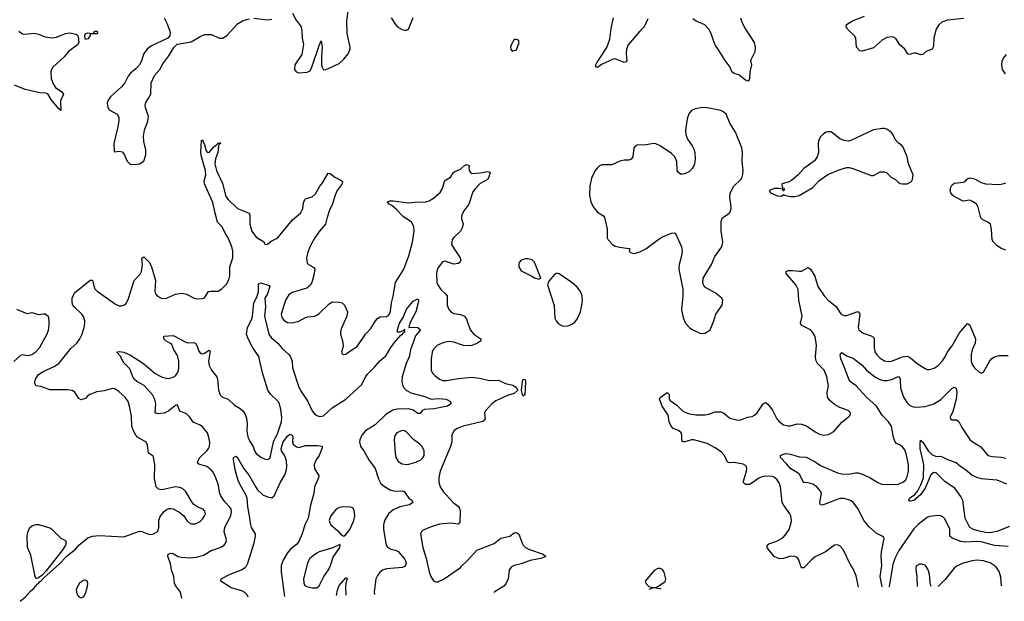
# Model space of a CAD drawing. Header units: inches. Extents: x 1682530 to 1839546, y 640742 to 791647.
# Tile 109 of 256: x 1746062 to 1754837, y 641709 to 646894. Entities that reach past the tile are written whole.
import ezdxf

# ---------------------------------------------------------------- set-up
doc = ezdxf.new("R2010")
doc.units = ezdxf.units.IN
doc.header["$MEASUREMENT"] = 0
doc.layers.add('B7644', color=7, linetype='Continuous')
doc.layers.add('B7654', color=7, linetype='Continuous')

msp = doc.modelspace()

# ---------------------------------------------------------------- linework, layer by layer
at = {"layer": 'B7644', "color": 5}
for points, elevation in [([(1748492.4, 646952.4), (1748526.4, 646890), (1748570.4, 646830), (1748577.4, 646790), (1748579.6, 646730), (1748591.1, 646671.1), (1748575.5, 646584.5), (1748514.8, 646490), (1748511.3, 646450), (1748527.3, 646427.3), (1748550, 646421), (1748624.4, 646424.4), (1748650, 646437.6), (1748670, 646479.5), (1748730, 646662), (1748750, 646704.9), (1748757.9, 646650), (1748751.9, 646570), (1748752.4, 646492.4), (1748757.2, 646470), (1748770, 646447.6), (1748790, 646449.1), (1748820, 646460), (1748910, 646501.7), (1748950, 646540.3), (1748988.5, 646590), (1749006.2, 646630), (1749008.5, 646650), (1748980.5, 646770), (1748978, 646882), (1748989.3, 646969.3)], 720), ([(1747348.8, 646910), (1747375.4, 646855.4), (1747399.3, 646790), (1747403.8, 646770), (1747400.7, 646750), (1747381, 646730), (1747230, 646656.3), (1747197.1, 646630), (1747170, 646592.7), (1747143.6, 646516.4), (1747128.9, 646491.1), (1747100.3, 646459.7), (1747050, 646417.2), (1747030.3, 646389.6), (1746999.3, 646330), (1746970, 646294.5), (1746870, 646204.5), (1746850, 646176), (1746843.1, 646150), (1746848.4, 646110), (1746860.7, 646090), (1746930, 646050.7), (1746944.4, 646024.4), (1746944.9, 645990), (1746934, 645926), (1746902, 645790), (1746904.1, 645724.1), (1746910, 645716), (1746950, 645722), (1746975.2, 645715.2), (1746994.8, 645690), (1747010.8, 645650), (1747024, 645630), (1747047.2, 645607.2), (1747082, 645602), (1747130, 645609.1), (1747167.7, 645632.3), (1747187.6, 645690), (1747187.6, 645730), (1747167.1, 645807.1), (1747165.3, 645854.7), (1747174.3, 645910), (1747204.7, 645990), (1747209.6, 646030), (1747183, 646110), (1747180.5, 646130), (1747185.6, 646154.4), (1747217.4, 646202.6), (1747229.7, 646230), (1747234.7, 646330), (1747264.7, 646395.3), (1747310, 646448.4), (1747339.3, 646500.7), (1747391.6, 646570), (1747435.1, 646644.9), (1747465.1, 646674.9), (1747590, 646696.3), (1747670, 646743), (1747710, 646760.5), (1747770, 646760.7), (1747842, 646730), (1747871.8, 646728.2), (1747910, 646754.8), (1748002.6, 646857.4), (1748053.3, 646886.7), (1748110, 646902.6)], 720), ([(1748150, 646907.2), (1748270, 646892.7), (1748310, 646898.4)], 720), ([(1749373.7, 646910), (1749412, 646850), (1749430.4, 646830), (1749470, 646804.9), (1749490, 646799.5), (1749510, 646800.4), (1749526, 646810), (1749567.6, 646912.4)], 720), ([(1746054.4, 646790), (1746087.7, 646767.7), (1746110, 646765.5), (1746190, 646772.8), (1746230, 646763.2), (1746290, 646740.3), (1746350, 646731.5), (1746390, 646738), (1746470, 646771.6), (1746510, 646775.3), (1746564.2, 646764.2), (1746576.9, 646756.9), (1746584.7, 646744.7), (1746588.9, 646690), (1746578, 646670), (1746496.9, 646610), (1746457.3, 646562.7), (1746358.3, 646470), (1746344.4, 646450), (1746338.5, 646430), (1746343.2, 646370), (1746360.8, 646320.8), (1746382.4, 646290), (1746438.4, 646250), (1746453.7, 646230), (1746426.4, 646170), (1746430, 646085.2), (1746417.7, 646097.7), (1746410, 646098), (1746342.1, 646182.1), (1746312.3, 646232.3), (1746299, 646239), (1746242.7, 646242.7), (1746110.9, 646270.9), (1746017, 646310)], 680), ([(1746067.4, 641709.4), (1746110, 641744.9), (1746159.5, 641800.5), (1746190, 641827.6), (1746198.2, 641841.8), (1746210, 641849), (1746217.4, 641862.6), (1746230, 641869.2), (1746237.8, 641882.2), (1746250, 641887.6), (1746279.2, 641920.8), (1746410, 642037), (1746486.7, 642113.3), (1746561.5, 642178.5), (1746589.9, 642210.1), (1746670, 642274.9), (1746710, 642290.3), (1746770, 642295.8), (1746990, 642284.9), (1747130, 642333.7), (1747150, 642332.2), (1747210, 642306.7), (1747230, 642304.7), (1747253.2, 642310), (1747287.3, 642330), (1747299.7, 642350), (1747303.5, 642370), (1747301, 642430), (1747313.9, 642466.1), (1747350, 642510.4), (1747370, 642526.7), (1747390, 642535.8), (1747410, 642537.6), (1747430, 642532.4), (1747490, 642502), (1747524.9, 642470), (1747550.8, 642430), (1747570, 642410.8), (1747590, 642400.7), (1747630, 642399.1), (1747670, 642421.6), (1747690, 642440.4), (1747709.7, 642470), (1747716.9, 642490), (1747713.3, 642513.3), (1747698, 642530), (1747648.3, 642548.3), (1747613.7, 642573.7), (1747595.6, 642595.6), (1747540.7, 642690), (1747513.9, 642713.9), (1747490, 642722.9), (1747450, 642729.6), (1747330, 642702.9), (1747299, 642710), (1747278, 642730), (1747264.9, 642804.9), (1747267.6, 642930), (1747254.6, 642994.6), (1747247.5, 643007.5), (1747209.7, 643029.6), (1747200.5, 643100.5), (1747188.1, 643128.1), (1747112.9, 643172.9), (1747097.8, 643190), (1747076.2, 643230), (1747062.3, 643270), (1747059, 643359), (1747042, 643450), (1747029.8, 643489.8), (1747003.5, 643530), (1746950, 643576.9), (1746910, 643603.5), (1746890, 643605.4), (1746813.6, 643586.4), (1746750, 643577.2), (1746687.5, 643552.5), (1746664.7, 643535.3), (1746650, 643516), (1746610, 643506), (1746590, 643517.2), (1746552.3, 643572.2), (1746529.7, 643589.7), (1746490, 643595.4), (1746330, 643595.8), (1746250, 643625.2), (1746209.2, 643629.2), (1746195.3, 643655.3), (1746202, 643690), (1746229.2, 643730), (1746270, 643756.3), (1746370, 643802), (1746411.6, 643830), (1746518.2, 643961.8), (1746570, 644010.3), (1746598, 644050), (1746614.8, 644085.2), (1746636, 644150), (1746643.8, 644190), (1746642, 644210), (1746630, 644249.3), (1746615.1, 644270), (1746549.7, 644329.7), (1746537, 644350), (1746529.6, 644370), (1746529.7, 644410), (1746550, 644459.1), (1746690, 644570.5), (1746710.3, 644570.4), (1746730, 644498), (1746752.4, 644472.4), (1746916.7, 644356.7), (1746950, 644343.8), (1746970, 644341.6), (1746990, 644348), (1747010, 644364.9), (1747032.8, 644407.2), (1747082.2, 644570), (1747135.5, 644624.5), (1747149, 644650), (1747157.8, 644710), (1747152, 644768), (1747162, 644778), (1747170, 644779.3), (1747217.8, 644730), (1747236.3, 644690), (1747261.7, 644610), (1747272, 644570), (1747267.7, 644472.3), (1747273.7, 644450), (1747290, 644428.8), (1747329.2, 644409.2), (1747370, 644411.6), (1747450, 644447.8), (1747510, 644455.8), (1747550, 644446), (1747610, 644413), (1747630, 644407.3), (1747650, 644404), (1747690, 644407.3), (1747710, 644414.8), (1747743.7, 644470), (1747765.2, 644474.8), (1747830, 644474.9), (1747864, 644496), (1747904.7, 644535.3), (1747924.9, 644575.1), (1747934.2, 644610), (1747934, 644690), (1747961.6, 644770), (1747961.6, 644830), (1747952.5, 644870), (1747919.8, 644950), (1747893.2, 644990), (1747866.7, 645046.7), (1747825.6, 645090), (1747802.9, 645170), (1747784.8, 645264.8), (1747709, 645430), (1747707, 645453), (1747719.8, 645510), (1747716.8, 645550), (1747683, 645670), (1747676.8, 645710), (1747682, 645818), (1747690, 645822), (1747710, 645779.1), (1747724.5, 645724.5), (1747732.8, 645712.8), (1747750, 645710.4), (1747790, 645757), (1747820.2, 645779.8), (1747830, 645793.7), (1747846.3, 645793.7), (1747850, 645798), (1747854, 645794), (1747850, 645787.6), (1747837.3, 645782.7), (1747832.8, 645767.2), (1747827.7, 645710), (1747807.7, 645652.3), (1747800.7, 645610), (1747814.7, 645550), (1747870, 645434), (1747897.9, 645317.9), (1747918.6, 645290), (1748002, 645210), (1748107.7, 645167.7), (1748112.4, 645150), (1748112.9, 645070), (1748130.2, 645010), (1748170, 644955.3), (1748235.6, 644915.6), (1748250, 644891), (1748270, 644893.4), (1748302, 644918), (1748350, 644942.3), (1748370, 644958.9), (1748494.5, 645110), (1748564.2, 645170), (1748585.1, 645210), (1748590, 645262), (1748602.7, 645290), (1748610, 645297.3), (1748670, 645313.4), (1748699.5, 645340.5), (1748736.9, 645410), (1748761, 645439), (1748810, 645524.4), (1748830, 645523.7), (1748870.3, 645490), (1748923.6, 645463.6), (1748940.4, 645450), (1748937.4, 645430), (1748890.2, 645370), (1748872.7, 645330), (1748850, 645251.6), (1748824.5, 645195.5), (1748802.4, 645130), (1748787.6, 645072.4), (1748730, 645005.7), (1748691.9, 644950), (1748650, 644874.7), (1748630, 644822), (1748619, 644770), (1748624.6, 644724.6), (1748635.5, 644710), (1748684.4, 644684.4), (1748691.7, 644670), (1748683.7, 644616.3), (1748666.7, 644550), (1748650, 644524.5), (1748620.3, 644499.7), (1748490, 644460.5), (1748459.6, 644440.4), (1748430, 644392.7), (1748391.8, 644270), (1748398.3, 644238.3), (1748415.8, 644215.8), (1748450, 644194.9), (1748490, 644190.3), (1748550, 644204.9), (1748610, 644239.3), (1748630, 644246), (1748690, 644250.3), (1748710, 644259.5), (1748730, 644273.4), (1748819.1, 644360.9), (1748850, 644377.8), (1748910, 644376.9), (1748935.5, 644370), (1748958, 644350), (1748983.7, 644290), (1748976.9, 644250), (1748930, 644142.7), (1748920.9, 644110), (1748920.3, 644090), (1748937.6, 644030), (1748943.8, 643990), (1748943, 643970), (1748931, 643930), (1748936, 643916), (1748948.7, 643908.7), (1748970, 643910.8), (1749014, 643946), (1749070, 643981), (1749143.7, 644090), (1749190, 644140.7), (1749232, 644210), (1749251, 644229), (1749275.6, 644244.4), (1749330, 644247.8), (1749350, 644259.5), (1749357.7, 644270), (1749365.7, 644294.3), (1749375.9, 644370), (1749390.8, 644430), (1749411.1, 644550), (1749486.2, 644670), (1749529.8, 644790), (1749562.4, 644910), (1749578.7, 645010), (1749576.1, 645050), (1749552.9, 645090), (1749478.3, 645138.3), (1749420.9, 645200.9), (1749377.7, 645237.7), (1749356.2, 645250), (1749340.9, 645270), (1749361.8, 645278.2), (1749390, 645278.8), (1749530, 645262), (1749610, 645270.3), (1749670, 645266), (1749710, 645279.3), (1749750, 645303.8), (1749810, 645354), (1749831.5, 645390), (1749848.5, 645451.6), (1749855.8, 645464.2), (1749902.7, 645490), (1749929.6, 645530), (1749940.9, 645539.1), (1749990, 645561.3), (1750000, 645569.5)], 680), ([(1750000, 645140.8), (1749998, 645130), (1750000, 645122.3)], 680), ([(1750000, 645025.4), (1749990, 645007.6), (1749930, 644951.5), (1749917.4, 644930), (1749911.6, 644890), (1749932.7, 644850), (1749986.7, 644770), (1749992.8, 644750), (1749986, 644730), (1749970, 644719.8), (1749930, 644714.6), (1749870, 644736.5), (1749850, 644739.8), (1749830, 644735.1), (1749790, 644678.4), (1749778.6, 644650), (1749776.5, 644630), (1749780.7, 644550), (1749787.9, 644530), (1749816.4, 644490), (1749854.1, 644454.1), (1749870.9, 644430.9), (1749872.1, 644350), (1749886.5, 644310), (1749907, 644287), (1749930, 644275), (1749990, 644266.3), (1750000, 644262)], 680), ([(1747506.7, 641736.4), (1747495.4, 641790), (1747449.8, 641849.8), (1747441.5, 641870), (1747434.6, 641930), (1747416.2, 641990), (1747407.6, 642047.6), (1747381.6, 642110), (1747386, 642130), (1747410, 642138.7), (1747430, 642135.3), (1747473.4, 642110), (1747501.5, 642101.5), (1747577.1, 642097.1), (1747637.6, 642102.4), (1747699.9, 642120.1), (1747770, 642163.1), (1747849.7, 642190.3), (1747883.7, 642210), (1747899.6, 642230), (1747904.2, 642250), (1747903, 642270), (1747885.7, 642330), (1747889.7, 642369.7), (1747945.1, 642470), (1747950.8, 642510), (1747945.4, 642530), (1747932.8, 642550), (1747890, 642596.9), (1747854.6, 642650), (1747846.3, 642670), (1747830, 642753.2), (1747804.4, 642824.4), (1747784.1, 642864.1), (1747770, 642880.7), (1747730, 642909.6), (1747667.4, 642927.4), (1747655.5, 642935.5), (1747648, 642947.9), (1747654.8, 642970), (1747668.1, 642990), (1747731, 643050), (1747746.2, 643070), (1747754, 643090), (1747756.3, 643123.7), (1747749, 643170), (1747735.2, 643210), (1747722.2, 643230), (1747690, 643264.7), (1747670, 643278.7), (1747606.8, 643306.8), (1747579.8, 643350), (1747550, 643379.8), (1747490, 643405.6), (1747470, 643462), (1747450, 643455.6), (1747390, 643407.6), (1747350, 643386.2), (1747290, 643379.7), (1747270, 643389.4), (1747276.8, 643470), (1747267, 643507), (1747246.6, 643550), (1747172.2, 643632.2), (1747107.6, 643670), (1747083.5, 643690), (1747070.7, 643710.7), (1747042.9, 643782.9), (1746990, 643834), (1746957.3, 643897.2), (1746929.2, 643930), (1746950, 643935.5), (1746989.6, 643930.4), (1747050, 643904.7), (1747164.9, 643830), (1747270, 643739.7), (1747331.3, 643708.7), (1747370, 643696.9), (1747390, 643696.5), (1747430, 643706.4), (1747450, 643719.3), (1747463.7, 643736.3), (1747476.1, 643763.9), (1747481, 643790), (1747480.4, 643850), (1747470, 643899.3), (1747435.1, 643950), (1747417.2, 643997.2), (1747407.1, 644007.1), (1747364.5, 644030), (1747348, 644050), (1747347.7, 644072.3), (1747430, 644079.5), (1747550, 644015.8), (1747570, 644012.7), (1747610, 644015.5), (1747630, 644010.6), (1747644.4, 643984.4), (1747659.9, 643940), (1747670, 643923.8), (1747678.9, 643918.9), (1747690, 643915.6), (1747710, 643920.8), (1747750, 643948), (1747759, 643939), (1747745.6, 643850), (1747750.9, 643810.9), (1747771.4, 643770), (1747818.3, 643710), (1747825.2, 643690), (1747832.9, 643590), (1747848.8, 643550), (1747870, 643530.4), (1747919.1, 643510), (1747976.3, 643456.3), (1748027.3, 643427.3), (1748050, 643407.3), (1748073, 643373), (1748083.1, 643343.1), (1748089, 643290), (1748087.1, 643230), (1748096.7, 643176.7), (1748110, 643140.7), (1748142.4, 643090), (1748155.3, 643050), (1748170, 643026.7), (1748210, 642993.4), (1748250, 642975.3), (1748270, 642972.7), (1748282, 642978), (1748290, 642984), (1748297.3, 643002.7), (1748323.2, 643130), (1748361.5, 643210), (1748394, 643310), (1748398.6, 643350), (1748390, 643419.3), (1748376.8, 643470), (1748366.8, 643490), (1748296.7, 643556.7), (1748273.1, 643590), (1748224.7, 643744.7), (1748192.8, 643890), (1748138.7, 643970), (1748096.9, 644050), (1748084.2, 644090), (1748091.5, 644150), (1748130, 644224.9), (1748137.8, 644250), (1748148, 644368), (1748177.7, 644430), (1748189.6, 644469.6), (1748190, 644532), (1748197.2, 644542.8), (1748210, 644547.3), (1748284.7, 644524.7), (1748290, 644514), (1748271.2, 644448.8), (1748245.5, 644410), (1748253.7, 644333.7), (1748245.2, 644250), (1748281.3, 644090), (1748302.1, 644062.1), (1748362.4, 644010), (1748402.7, 643962.7), (1748461.6, 643910), (1748473.5, 643893.5), (1748489.1, 643850), (1748493, 643790), (1748550, 643618.7), (1748570, 643579.5), (1748630.8, 643490.8), (1748667.9, 643407.9), (1748690, 643381.7), (1748710, 643367), (1748737.2, 643357.2), (1748770, 643362.4), (1748847.2, 643432.8), (1748967.2, 643510), (1749110, 643640.7), (1749144.3, 643710), (1749163.5, 643736.5), (1749224.4, 643795.6), (1749270, 643849.3), (1749323.8, 643896.2), (1749368.7, 643971.3), (1749402.5, 644017.5), (1749458.9, 644081.1), (1749473, 644090), (1749478.4, 644101.6), (1749493.3, 644110), (1749492.9, 644127.1), (1749498, 644130), (1749491.9, 644131.9), (1749479.9, 644120.1), (1749450.7, 644109.3), (1749429.7, 644109.6), (1749427.8, 644130), (1749447.3, 644190), (1749480.2, 644239.8), (1749510, 644314), (1749570, 644386), (1749610, 644404.7), (1749614.9, 644390), (1749613.7, 644370), (1749593.6, 644290), (1749539.6, 644190), (1749531.3, 644151.3), (1749594.2, 644154.2), (1749610.4, 644150.4), (1749634.8, 644130), (1749590, 644074.5), (1749544.6, 643950), (1749531.6, 643888.4), (1749507.5, 643830), (1749472, 643710), (1749469.1, 643669.1), (1749474.6, 643634.6), (1749487.7, 643610), (1749507.4, 643590), (1749549, 643569), (1749674, 643534.1), (1749730, 643511.8), (1749796, 643516), (1749862, 643510), (1749902.8, 643490), (1749904.9, 643470), (1749874.8, 643450), (1749756.3, 643423.7), (1749670, 643419.7), (1749649.3, 643410.7), (1749630, 643382), (1749610, 643383), (1749570, 643412.5), (1749530, 643425.4), (1749430, 643422.5), (1749388.3, 643411.7), (1749325.3, 643374.7), (1749230, 643282.2), (1749144.4, 643230), (1749111.8, 643190), (1749094, 643150), (1749090.4, 643130), (1749099.1, 643090), (1749130, 643050.7), (1749174, 642970), (1749230, 642893.4), (1749260.9, 642800.9), (1749280.9, 642760.9), (1749312.3, 642732.3), (1749370, 642700.5), (1749410.3, 642690.4), (1749470, 642692.8), (1749487.7, 642687.8), (1749529.3, 642629.3), (1749557.1, 642610), (1749565.5, 642590), (1749534.8, 642570), (1749450, 642552.6), (1749390, 642526), (1749350, 642489.7), (1749314, 642430), (1749304.4, 642390), (1749303.6, 642350), (1749329.2, 642209.2), (1749342.4, 642190), (1749370, 642173.1), (1749410, 642165.8), (1749434.2, 642154.2), (1749490, 642088.7), (1749501.8, 642070), (1749506.7, 642050), (1749496.8, 642023.2), (1749474.8, 642010), (1749330, 641997.6), (1749294.3, 641985.7), (1749270.4, 641970), (1749250, 641940.9), (1749237.4, 641910), (1749221.7, 641790), (1749223.8, 641768.7)], 660), ([(1746033, 644313), (1746110, 644279.2), (1746130, 644275.9), (1746170, 644283.9), (1746230, 644264.6), (1746270, 644271.8), (1746290, 644270.3), (1746314.9, 644250), (1746321.3, 644210), (1746321.1, 644170), (1746315.4, 644124.6), (1746305.3, 644090), (1746234.7, 643965.3), (1746197.1, 643922.9), (1746170, 643906), (1746150, 643900.5), (1746130, 643898.7), (1746090, 643907), (1746070, 643900.7), (1746010, 643848.3)], 680), ([(1750000, 643996.3), (1749930, 644020.2), (1749890, 644025.5), (1749842.4, 644017.6), (1749786.4, 643993.6), (1749750, 643957.6), (1749737.7, 643930), (1749729.2, 643870), (1749730.3, 643770.3), (1749742.4, 643742.4), (1749761.4, 643721.4), (1749803.8, 643690), (1749830, 643678), (1749870, 643677.1), (1749952, 643692), (1750000, 643696.9)], 680), ([(1750000, 643264.6), (1749962, 643250), (1749931.5, 643228.5), (1749914, 643190), (1749913.4, 643130), (1749902.3, 643090), (1749810.2, 642869.8), (1749798.2, 642810), (1749798.5, 642770), (1749808.9, 642730), (1749833.1, 642690), (1749924.9, 642590), (1749970, 642557), (1749980.8, 642540.8), (1749987.2, 642510), (1749984.7, 642415.3), (1749970, 642397), (1749905.1, 642405.1), (1749804.3, 642395.7), (1749730, 642374), (1749657.6, 642342.4), (1749644, 642330), (1749635.5, 642310), (1749654.9, 642190), (1749684, 642090), (1749710, 641971), (1749726, 641930), (1749750, 641893), (1749770, 641883.7), (1749790, 641884.2), (1749843.7, 641910), (1749990, 642012), (1750000, 642021.4)], 680), ([(1748098.1, 641747.6), (1748090, 641768), (1748068.5, 641788.5), (1748041.4, 641801.4), (1747946.6, 641830), (1747854, 641890), (1747859, 641910), (1747938.4, 641950), (1748037.6, 641990), (1748070.5, 642009.5), (1748079.7, 642020.3), (1748096, 642050), (1748152.7, 642230), (1748165.1, 642290), (1748162.3, 642310), (1748128.3, 642368.3), (1748120.6, 642390), (1748108.3, 642488.3), (1748094.1, 642550), (1748088.6, 642630), (1748077.5, 642657.5), (1748026.2, 642746.2), (1748010, 642787), (1747985.7, 642870), (1747967.8, 642970), (1747968.9, 642991.1), (1747990, 643002.4), (1748010, 642980.3), (1748057.1, 642897.1), (1748106, 642830), (1748165.3, 642725.3), (1748182.7, 642702.7), (1748230, 642657.8), (1748270, 642640.3), (1748310, 642630.5), (1748330, 642650.6), (1748386.7, 642770), (1748421.5, 642830), (1748437.2, 642870), (1748443.4, 642910), (1748440, 642960), (1748424.7, 643004.7), (1748395.8, 643050), (1748390.9, 643070), (1748410, 643131.3), (1748450, 643181.6), (1748470, 643198.8), (1748490, 643191.3), (1748496.8, 643176.8), (1748494, 643130), (1748498.8, 643110), (1748530, 643086), (1748550, 643080.4), (1748610, 643098.4), (1748717.1, 643097.1), (1748753.4, 643093.4), (1748758, 643090), (1748758, 643078), (1748732.2, 643010), (1748704.9, 642970), (1748686, 642930), (1748688.7, 642888.7), (1748727.3, 642830), (1748724, 642810), (1748688.5, 642730), (1748682.6, 642670), (1748653.8, 642566.2), (1748633.5, 642450), (1748602.2, 642390), (1748578.4, 642310), (1748550, 642241.5), (1748530, 642215.7), (1748474, 642170), (1748450, 642142.8), (1748410, 642076), (1748393.4, 642030), (1748391.4, 641971.4), (1748422, 641753.6)], 640), ([(1748884.9, 641762.3), (1748894.8, 641810), (1748909.2, 641850), (1748970, 641919.1), (1748978.5, 641918.5), (1748980.7, 641910), (1748968.4, 641871.6), (1748964.5, 641835.5), (1748969.4, 641763.9)], 640)]:
    msp.add_lwpolyline(points, dxfattribs=dict(at, elevation=elevation))
for points, elevation in [([(1746750, 646767.1), (1746691.6, 646768.4), (1746691.6, 646751.6), (1746670, 646722.7), (1746650, 646718), (1746646.3, 646726.3), (1746642.7, 646750), (1746649.3, 646770), (1746670, 646775.5), (1746709.2, 646770.8), (1746723.1, 646776.9), (1746729, 646790), (1746754, 646790), (1746755.5, 646770)], 680), ([(1749470, 643231.6), (1749424, 643210), (1749408, 643190), (1749403.4, 643176.6), (1749400.4, 643150), (1749407.6, 643030), (1749414.6, 642990), (1749435.5, 642955.5), (1749470, 642936), (1749510, 642929), (1749530, 642930.3), (1749591.8, 642948.2), (1749637, 642970), (1749653.3, 642986.7), (1749665.6, 643010), (1749667.8, 643050), (1749647.8, 643090), (1749629.6, 643110), (1749571.5, 643151.5), (1749510, 643217), (1749490, 643229.6)], 680), ([(1748950, 642551.8), (1748910, 642545.6), (1748883.8, 642530), (1748833.7, 642470), (1748821.1, 642430), (1748824.9, 642410), (1748835.5, 642390), (1748896.7, 642336.7), (1748930, 642298), (1748950, 642291.3), (1748970, 642306), (1749003.6, 642350), (1749041.1, 642430), (1749047.8, 642470), (1749042, 642522), (1749030, 642541.2), (1749010, 642549.3)], 660), ([(1746210, 641909.2), (1746198.7, 641930), (1746161, 642121), (1746132.8, 642190), (1746129.7, 642290), (1746135.1, 642324.9), (1746152.3, 642367.7), (1746175.5, 642384.5), (1746210, 642394), (1746230, 642393.4), (1746330, 642364.9), (1746350, 642353), (1746430, 642270.8), (1746470.4, 642250.4), (1746477, 642230), (1746471.1, 642210), (1746447.6, 642170), (1746298.7, 641981.3), (1746259.2, 641940.8), (1746230, 641917.6)], 680), ([(1748914.6, 642214.6), (1748853, 642187), (1748731, 642150), (1748710, 642139.7), (1748668, 642110), (1748648.2, 642090), (1748636.4, 642070), (1748627, 642050), (1748590.6, 641910.6), (1748593.4, 641870), (1748604, 641850), (1748620.9, 641840.9), (1748670, 641828.2), (1748710, 641828.2), (1748730, 641846.8), (1748771.6, 641930), (1748814.3, 641990), (1748831.7, 642028.3), (1748856.1, 642103.9), (1748914, 642190), (1748918, 642210)], 660), ([(1746650, 641899.3), (1746630, 641895.1), (1746596.3, 641870), (1746570, 641828.7), (1746566, 641810), (1746570, 641776), (1746590, 641750.6), (1746610, 641740.7), (1746630, 641750.7), (1746638.3, 641761.7), (1746650, 641782.8), (1746664.7, 641830), (1746669.4, 641869.4), (1746666, 641886)], 680)]:
    msp.add_lwpolyline(points, close=True, dxfattribs=dict(at, elevation=elevation))
at = {"layer": 'B7654', "color": 5}
for points, elevation in [([(1751659.2, 646900.8), (1751628.5, 646830), (1751587.6, 646792.4), (1751484.4, 646670), (1751470.3, 646630), (1751467.7, 646587.8), (1751471.8, 646530), (1751463.4, 646516.6), (1751447.9, 646512.1), (1751370, 646544), (1751350, 646542.2), (1751246.1, 646493.9), (1751210, 646466), (1751198, 646470), (1751196, 646490), (1751205.6, 646510), (1751293.2, 646646.8), (1751321.4, 646718.6), (1751334.5, 646814.5), (1751354, 646910)], 680), ([(1752486.4, 646910), (1752498.6, 646870), (1752530, 646810.2), (1752607.5, 646690), (1752617.6, 646650), (1752613.3, 646606.7), (1752576.3, 646530), (1752583.7, 646490), (1752568.5, 646430), (1752566.4, 646373.6), (1752562.4, 646357.6), (1752553.7, 646346.3), (1752530, 646354.7), (1752470, 646401.6), (1752430, 646415.1), (1752410, 646429.2), (1752393, 646470), (1752348, 646530), (1752290, 646626), (1752262.5, 646662.5), (1752249.8, 646689.8), (1752225.4, 646770), (1752204.2, 646810), (1752167.3, 646847.3), (1752090, 646881.3), (1752060.7, 646900.7)], 680), ([(1754476.1, 646903.9), (1754331.3, 646890), (1754280.5, 646870), (1754252.1, 646847.9), (1754229.1, 646810), (1754208, 646732), (1754205.2, 646654.8), (1754194, 646630), (1754139.1, 646610), (1754110, 646583.6), (1754090, 646580.5), (1754050, 646595.6), (1754030, 646596), (1753990, 646584.7), (1753977.2, 646590), (1753950.9, 646630.9), (1753904.5, 646670), (1753870, 646726.6), (1753850, 646737.6), (1753830, 646741.3), (1753790, 646735.8), (1753750, 646715.4), (1753670, 646642.7), (1753570, 646613.3), (1753550, 646616.2), (1753520.5, 646650), (1753512.4, 646730), (1753503.1, 646750), (1753439.8, 646810), (1753426.9, 646830), (1753431.2, 646850), (1753490, 646886.2), (1753590, 646924.7)], 680), ([(1754847.3, 646410), (1754822, 646450), (1754814, 646490), (1754817.2, 646522.8), (1754829.5, 646550), (1754857.5, 646582.5)], 680), ([(1750000, 645569.5), (1750027.6, 645592.4), (1750050, 645603.8), (1750070, 645591), (1750065.3, 645574.7), (1750068.7, 645550), (1750079.3, 645530), (1750090, 645523.6), (1750170, 645527.6), (1750230, 645538.9), (1750254.9, 645534.9), (1750243.6, 645490), (1750230.2, 645470), (1750166.6, 645433.4), (1750123.2, 645390), (1750100.6, 645359.4), (1750065.2, 645250), (1750021.5, 645190), (1750001.7, 645150), (1750000, 645140.8)], 680), ([(1754850, 644839.2), (1754810, 644854.8), (1754770, 644882.2), (1754740.2, 644910), (1754729.8, 644930), (1754723.8, 645023.8), (1754714.7, 645070), (1754689.8, 645089.8), (1754644.7, 645110), (1754627.8, 645127.8), (1754602.4, 645222.4), (1754587.8, 645247.8), (1754559.6, 645270), (1754530, 645283.5), (1754470, 645274.7), (1754390, 645318.4), (1754373.7, 645330), (1754361.4, 645350), (1754355.3, 645370), (1754360, 645400), (1754370, 645418.7), (1754390, 645435.8), (1754470, 645443.9), (1754488, 645452), (1754510, 645474), (1754530, 645484.9), (1754570, 645473.8), (1754630, 645441), (1754670, 645430.2), (1754790, 645425.4), (1754824, 645430), (1754850, 645440.3)], 680), ([(1750000, 645122.3), (1750013.7, 645070), (1750002.6, 645030), (1750000, 645025.4)], 680), ([(1753536.7, 641836.8), (1753515.7, 641935.7), (1753485.6, 642005.6), (1753470, 642029.3), (1753401.6, 642170), (1753370, 642203.7), (1753350, 642212.7), (1753322, 642210), (1753242.8, 642150), (1753150, 642105.4), (1753119.8, 642080.2), (1753050, 642006.6), (1753030, 642009), (1753003.9, 642083.9), (1752990, 642099.6), (1752970, 642109.7), (1752930, 642112.7), (1752868, 642092), (1752831.9, 642088.1), (1752786, 642110), (1752735.1, 642170), (1752722.9, 642190), (1752722.7, 642210), (1752738.3, 642221.7), (1752810, 642246.5), (1752851.3, 642268.7), (1752875.8, 642290), (1752893.7, 642310), (1752918.2, 642350), (1752938.7, 642410), (1752940.4, 642430), (1752933.7, 642470), (1752925.1, 642490), (1752867.8, 642570), (1752858.2, 642590), (1752842, 642730), (1752830, 642766.6), (1752813.2, 642793.2), (1752790, 642812.8), (1752770, 642821.1), (1752704.7, 642824.7), (1752670, 642816.8), (1752650, 642807.1), (1752570, 642751.1), (1752529.2, 642750), (1752509.6, 642770), (1752540.3, 642870), (1752542.7, 642890), (1752539.1, 642910), (1752530, 642920.5), (1752510.5, 642930.5), (1752430, 642948), (1752390, 642945.1), (1752371, 642951), (1752342.5, 643010), (1752317.3, 643037.3), (1752258.6, 643078.6), (1752190, 643114.9), (1752070, 643148.5), (1752050, 643149.8), (1751990, 643131.3), (1751969.7, 643129.7), (1751962, 643150), (1751963, 643190), (1751956.2, 643210), (1751932.2, 643232.2), (1751886, 643250), (1751867, 643270), (1751849.7, 643309.7), (1751841.6, 643370), (1751788.2, 643450), (1751765.1, 643510), (1751770, 643526), (1751832, 643570), (1751850, 643552), (1751850.5, 643510.5), (1751859.3, 643499.3), (1751918.4, 643458.4), (1751970, 643408.5), (1751990, 643395.3), (1752030, 643380.3), (1752087.5, 643372.5), (1752170, 643370.4), (1752203.3, 643376.7), (1752261.2, 643398.8), (1752310, 643397), (1752335.5, 643390), (1752390, 643340.4), (1752463.8, 643323.8), (1752490, 643327.4), (1752549, 643351), (1752590, 643357.3), (1752610, 643367.8), (1752633.7, 643390), (1752688, 643470), (1752710, 643480.4), (1752730, 643468), (1752770, 643414.4), (1752810, 643335.3), (1752830, 643313.4), (1752870, 643283.7), (1752910, 643272), (1752930, 643273.4), (1752990, 643290.3), (1753030, 643287.6), (1753073, 643273), (1753150, 643220.3), (1753190, 643200.3), (1753230, 643190.3), (1753270, 643195.3), (1753318.2, 643221.8), (1753390, 643306.4), (1753446.6, 643350), (1753462.7, 643370), (1753466, 643390), (1753445.2, 643410), (1753370, 643436.4), (1753324.2, 643464.2), (1753280.6, 643500.6), (1753261.6, 643530), (1753259, 643570), (1753268.9, 643630), (1753255, 643710), (1753229.9, 643769.9), (1753170.8, 643830), (1753158.3, 643858.3), (1753155.6, 643890), (1753164.3, 643990), (1753149.9, 644069.9), (1753130, 644105.4), (1753108.4, 644130), (1753025.6, 644170), (1753020.4, 644190), (1753034, 644250), (1753005.6, 644394.4), (1753000.3, 644490), (1752977.8, 644530), (1752894, 644630), (1752893.2, 644650), (1752910, 644657), (1752950, 644659.1), (1753010, 644651.6), (1753030, 644653.1), (1753090, 644684.9), (1753108.7, 644668.7), (1753146.9, 644606.9), (1753174.1, 644514.1), (1753230, 644431.8), (1753270, 644390.2), (1753338, 644338), (1753370, 644283.8), (1753383.8, 644270), (1753410, 644258), (1753430, 644257.8), (1753530, 644292.2), (1753544.4, 644284.4), (1753550.2, 644270), (1753533.7, 644153.7), (1753539.5, 644130), (1753578.9, 644098.9), (1753650, 644076.2), (1753670, 644062.4), (1753677.3, 644050), (1753676.9, 643970), (1753686.7, 643926.7), (1753702.7, 643902.7), (1753730, 643875.6), (1753770, 643853.8), (1753807.7, 643847.7), (1753830, 643850.2), (1753930, 643887.9), (1753970, 643894.8), (1754000.9, 643880.9), (1754060.3, 643830), (1754130, 643784.6), (1754150, 643776.9), (1754170, 643776.9), (1754211.7, 643788.3), (1754246, 643810), (1754287, 643853), (1754310.7, 643889.3), (1754330, 643933), (1754373.1, 643986.9), (1754438.7, 644101.3), (1754510, 644186.8), (1754530, 644170.6), (1754579, 644050), (1754576, 644010), (1754551.5, 643950), (1754541.6, 643910), (1754540.2, 643850), (1754550, 643820.5), (1754570, 643790.4), (1754610, 643755.5), (1754630, 643744), (1754650, 643750.7), (1754708.1, 643851.9), (1754726.5, 643873.5), (1754750, 643888.9), (1754790, 643900.3), (1754870, 643901.3)], 680), ([(1750000, 644262), (1750027.4, 644250), (1750043.6, 644223.6), (1750077.4, 644130), (1750110.8, 644090.8), (1750170.4, 644050), (1750172, 644030), (1750142.4, 644010), (1750090.3, 643990), (1750070, 643986.7), (1750018.4, 643990), (1750000, 643996.3)], 680), ([(1753748.1, 641838.4), (1753729.8, 641930), (1753745.1, 642030), (1753739.1, 642110), (1753742.7, 642150), (1753766.6, 642270), (1753760.1, 642280.1), (1753749.2, 642290), (1753695.8, 642315.8), (1753633.5, 642373.5), (1753587.9, 642427.9), (1753534.2, 642530), (1753508.9, 642568.9), (1753490.4, 642590.4), (1753466.9, 642606.9), (1753410, 642626.1), (1753370, 642625.5), (1753230, 642571.6), (1753210, 642566.6), (1753202, 642570), (1753196, 642576), (1753192.1, 642592.1), (1753206.3, 642670), (1753198.9, 642690), (1753183.5, 642710), (1753166, 642730), (1753130, 642754), (1753090, 642766.2), (1753049.8, 642769.8), (1753040.6, 642780.6), (1753015.3, 642835.3), (1752993.9, 642853.9), (1752935.1, 642890), (1752896, 642936), (1752840.9, 642990), (1752840.9, 642999.1), (1752842, 643010), (1752850, 643016), (1752890, 643027.7), (1752930, 643020.5), (1753010, 642996.3), (1753070, 642994.3), (1753150, 642953.8), (1753199, 642918.9), (1753350, 642854), (1753390, 642846), (1753450, 642842.3), (1753510, 642855.3), (1753534.7, 642854.7), (1753578.9, 642838.9), (1753645.8, 642805.8), (1753710, 642767.2), (1753750, 642751.6), (1753890, 642752.9), (1753933.3, 642770), (1753955.4, 642790), (1753968.3, 642810), (1753982.3, 642870), (1753982.7, 642930), (1753962.9, 643022.9), (1753950, 643060.9), (1753930, 643085.1), (1753910, 643100.9), (1753876.6, 643116.6), (1753862.7, 643130), (1753849.6, 643169.6), (1753832.4, 643270), (1753804.5, 643310), (1753747.1, 643367.1), (1753697, 643450), (1753609.9, 643530), (1753517.4, 643630), (1753465, 643665), (1753449.9, 643689.9), (1753414, 643794), (1753378.5, 643870), (1753374.8, 643905.2), (1753390, 643926.8), (1753430, 643897.6), (1753490, 643875.3), (1753570, 643814.6), (1753609, 643769), (1753642.2, 643742.2), (1753690, 643706.2), (1753727.3, 643687.3), (1753758.7, 643678.7), (1753790, 643676.9), (1753833.7, 643686.3), (1753890, 643713.7), (1753898.8, 643710), (1753908.7, 643688.7), (1753911.4, 643610), (1753938.6, 643530), (1753970, 643477), (1753995.8, 643455.8), (1754023.4, 643443.4), (1754050, 643439), (1754130, 643445.5), (1754210, 643469), (1754271.2, 643508.8), (1754370, 643607), (1754390, 643617.6), (1754406.8, 643610), (1754413.7, 643570), (1754408.4, 643510), (1754378.4, 643401.6), (1754354, 643350), (1754356, 643336), (1754367.9, 643327.9), (1754410, 643327.7), (1754430, 643310.6), (1754458.7, 643258.7), (1754530.2, 643150.2), (1754550, 643133.4), (1754627.7, 643087.7), (1754690.4, 643010.4), (1754730, 642999.5), (1754810, 642994.9), (1754850, 642984.7)], 660), ([(1750000, 643696.9), (1750090, 643706), (1750158.7, 643698.7), (1750250, 643678), (1750330, 643680.2), (1750390.7, 643650.7), (1750456.5, 643636.5), (1750479.6, 643619.6), (1750502, 643590), (1750470, 643561.2), (1750410, 643543.1), (1750344.6, 643515.4), (1750304.5, 643495.5), (1750269.2, 643470.8), (1750212.4, 643407.6), (1750204.3, 643390), (1750209.1, 643330), (1750190, 643310.9), (1750014, 643270), (1750000, 643264.6)], 680), ([(1754884.4, 642375.6), (1754768.8, 642331.2), (1754710, 642319.9), (1754670, 642323), (1754615, 642335), (1754562.4, 642350), (1754530, 642367.9), (1754486.6, 642450), (1754467.2, 642607.2), (1754450, 642644.6), (1754397.1, 642717.1), (1754310, 642773.8), (1754230, 642855), (1754210, 642858.2), (1754183.1, 642836.9), (1754130, 642718.9), (1754090, 642657), (1754030, 642607.3), (1754000.9, 642600.9), (1753990, 642602), (1753986, 642610), (1753992.7, 642630), (1754038.4, 642661.6), (1754065.3, 642694.7), (1754093.6, 642746.4), (1754115.9, 642810), (1754120.5, 642930), (1754088.2, 643071.8), (1754086.2, 643113.8), (1754090, 643144.7), (1754095.5, 643135.5), (1754110, 643127.3), (1754158.8, 643050), (1754190, 643016.9), (1754230, 643000.6), (1754270, 643002.6), (1754330, 642972.1), (1754408, 642948), (1754450, 642910.3), (1754490, 642884.2), (1754550, 642833.7), (1754590, 642814.8), (1754630, 642805.1), (1754770.9, 642790.9), (1754856.8, 642756.8)], 640), ([(1754870, 642198.9), (1754750, 642206), (1754630, 642239.4), (1754590, 642242), (1754490, 642237.5), (1754450, 642243.7), (1754372.8, 642272.8), (1754349.8, 642289.8), (1754351.6, 642351.6), (1754305.9, 642445.9), (1754290, 642463), (1754271.8, 642471.8), (1754250, 642474.5), (1754170, 642463.9), (1754150, 642457.2), (1754070, 642393.8), (1754030, 642355.7), (1753897.6, 642162.5), (1753861.5, 642090), (1753843.9, 642036.1), (1753810, 641842), (1753808.9, 641838.9)], 660), ([(1750000, 642021.4), (1750050, 642068.7), (1750135.3, 642164.7), (1750290, 642224), (1750350, 642271.6), (1750429.7, 642290.3), (1750470, 642319.3), (1750490, 642323.8), (1750510, 642307.7), (1750542, 642222), (1750549.1, 642209.1), (1750570.4, 642190), (1750604, 642170), (1750726, 642130), (1750750.8, 642110), (1750707.6, 642092.4), (1750610, 642073.6), (1750530, 642043.2), (1750470.2, 642029.8), (1750444.5, 642015.5), (1750424.9, 641990), (1750415.6, 641910), (1750394.9, 641865.1), (1750376.1, 641843.9), (1750290, 641789.6), (1750289.2, 641788.7)], 680), ([(1754186.1, 641841.9), (1754180.7, 641850), (1754174.5, 641874.5), (1754169.7, 641950), (1754156.9, 641990), (1754140.1, 642020.1), (1754130, 642032.3), (1754101.5, 642041.5), (1754080.9, 642039.1), (1754054, 642026), (1754048, 642012), (1754048, 641992), (1754058.4, 641930), (1754061, 641840.9)], 680), ([(1754811.1, 641846.9), (1754806, 641926), (1754790, 641976), (1754767.8, 642010), (1754747.3, 642030), (1754710, 642053.3), (1754650, 642070.9), (1754590, 642076), (1754549.1, 642070.9), (1754471, 642050), (1754410, 642022.4), (1754390, 642005.6), (1754310, 641904.7), (1754250, 641843.6), (1754248.3, 641842.4)], 680), ([(1751710.9, 641829.1), (1751670, 641815.3), (1751669.5, 641814.7)], 720), ([(1751779.1, 641816.8), (1751770, 641820.9), (1751710.9, 641829.1)], 720)]:
    msp.add_lwpolyline(points, dxfattribs=dict(at, elevation=elevation))
for points, elevation in [([(1750490, 646718), (1750470, 646718), (1750441, 646670), (1750436, 646650), (1750438, 646630), (1750450, 646612), (1750490, 646626), (1750514, 646690), (1750506, 646710)], 720), ([(1752150, 646110.5), (1752082.4, 646097.6), (1752050, 646085.1), (1752025.7, 646054.3), (1752011.7, 646010), (1751996.1, 645910), (1751997.3, 645870), (1752012.7, 645830), (1752054.9, 645770), (1752070, 645739.1), (1752077.6, 645710), (1752081.3, 645650), (1752076.5, 645610), (1752069.2, 645590.8), (1752054, 645566), (1752030, 645541.3), (1751990, 645519.1), (1751970, 645515.4), (1751950, 645516.3), (1751931.8, 645530), (1751922.6, 645550), (1751919.1, 645630), (1751900.5, 645670), (1751870, 645701.3), (1751770, 645769.5), (1751730, 645786.6), (1751710, 645789.4), (1751630, 645775.1), (1751570, 645777.2), (1751550, 645768.7), (1751536, 645750), (1751527.5, 645672.5), (1751510, 645649.2), (1751490, 645642), (1751450, 645640.5), (1751410, 645633), (1751338.8, 645601.2), (1751250, 645598.4), (1751230, 645589.4), (1751208.8, 645571.2), (1751190, 645549.2), (1751158, 645482), (1751144, 645410), (1751140.9, 645330), (1751151.8, 645270), (1751170.2, 645230.2), (1751190, 645200.5), (1751210, 645179.3), (1751264.4, 645144.4), (1751274.4, 645130), (1751298, 645030), (1751298.4, 644950), (1751306, 644930), (1751346.4, 644890), (1751370, 644875.3), (1751410, 644865), (1751490, 644855.5), (1751498.8, 644850), (1751494.8, 644830), (1751501.1, 644821.1), (1751530, 644810.6), (1751550, 644812.7), (1751590, 644825.3), (1751642.7, 644850), (1751748.8, 644931.2), (1751785.9, 644954.1), (1751870, 644992), (1751894.4, 644994.4), (1751907.3, 644987.3), (1751960.4, 644870), (1751966.7, 644830), (1751961.3, 644790), (1751938, 644710), (1751936.3, 644670), (1751970.5, 644490.5), (1751970.5, 644430), (1751960.4, 644310), (1751974.6, 644234.6), (1751994.8, 644190), (1752030, 644151), (1752050, 644136), (1752130, 644096), (1752170, 644100.7), (1752214.5, 644130), (1752249.5, 644210), (1752264.5, 644270), (1752323.7, 644350), (1752329.4, 644390), (1752319.3, 644410), (1752260.1, 644460.1), (1752169.3, 644510), (1752155.1, 644530), (1752149.5, 644550), (1752153.6, 644590), (1752226.3, 644710), (1752257, 644783), (1752320.7, 644870), (1752329.6, 644910), (1752312.8, 645010), (1752313.3, 645090), (1752317.6, 645110), (1752328.3, 645131.7), (1752370, 645156.3), (1752390, 645174.8), (1752397.6, 645190), (1752401.6, 645210), (1752399.6, 645250), (1752389.4, 645310), (1752393.8, 645346.2), (1752425.2, 645410), (1752489.3, 645470), (1752500.9, 645490), (1752507.5, 645512.5), (1752509.6, 645550), (1752499.8, 645630), (1752504.8, 645710), (1752496.8, 645750), (1752442.2, 645890), (1752389.8, 645970), (1752357.2, 646050), (1752337.7, 646070), (1752310, 646083.7), (1752190, 646108.4)], 720), ([(1753770, 645923.7), (1753750, 645923.7), (1753670, 645912.3), (1753470, 645818), (1753447.9, 645812.1), (1753410, 645817), (1753371.5, 645831.5), (1753306.2, 645886.2), (1753290, 645893.6), (1753267.2, 645892.8), (1753250, 645889.6), (1753224.2, 645875.8), (1753194.7, 645845.3), (1753180.4, 645810), (1753178.4, 645790), (1753182, 645710), (1753167.7, 645672.3), (1753143.9, 645636.1), (1753050, 645566), (1753000.7, 645510), (1752939.9, 645460.1), (1752910, 645444), (1752854, 645430), (1752858, 645398), (1752874, 645390), (1752872.7, 645367.3), (1752867.3, 645367.3), (1752862, 645382), (1752830, 645388), (1752790, 645388.7), (1752742, 645370), (1752752, 645350), (1752816.4, 645323.6), (1752850, 645322), (1752870, 645334), (1752886, 645326), (1752930, 645318.8), (1752970, 645318.8), (1753010, 645327.3), (1753130, 645399.1), (1753183.3, 645456.7), (1753265.3, 645514.7), (1753363.6, 645556.4), (1753430, 645574.9), (1753454.9, 645574.9), (1753487.1, 645567.1), (1753650, 645504.9), (1753670, 645505.5), (1753730, 645536.4), (1753770, 645537), (1753790, 645527.7), (1753830, 645487.3), (1753867.7, 645467.7), (1753890, 645444), (1753910, 645434), (1753930, 645430.7), (1753970, 645430.7), (1754009, 645450), (1754019.5, 645470), (1754024.5, 645510), (1753982, 645610), (1753971.4, 645671.4), (1753936.2, 645756.2), (1753916.6, 645776.6), (1753892.5, 645792.5), (1753865.1, 645825.1), (1753850, 645862), (1753829.5, 645889.5), (1753790, 645917.2)], 720), ([(1750590, 644762.9), (1750570, 644761.6), (1750530, 644749), (1750514.8, 644730), (1750510.8, 644710), (1750510.8, 644690), (1750530, 644656), (1750627.3, 644607.3), (1750650, 644591.3), (1750690, 644582), (1750706, 644590), (1750650, 644732.3), (1750630, 644751.6)], 720), ([(1750850, 644635.1), (1750830, 644625.2), (1750778, 644562), (1750764.7, 644530), (1750825.5, 644345.5), (1750832.5, 644232.5), (1750842, 644210), (1750863.9, 644183.9), (1750890, 644168), (1750910, 644162), (1750950, 644165.5), (1750981.7, 644178.3), (1751010, 644198), (1751030, 644223), (1751043.5, 644250), (1751059.7, 644290), (1751068.5, 644331.5), (1751076.4, 644390), (1751075.4, 644430), (1751060.5, 644470), (1751029.6, 644510), (1750982.4, 644550), (1750870, 644629.4)], 720), ([(1750550, 643537), (1750542.6, 643550), (1750534.5, 643590), (1750543.1, 643670), (1750550.1, 643690.1), (1750566.4, 643686.4), (1750570.8, 643670), (1750564.9, 643550)], 680), ([(1751770, 642001.2), (1751750, 642001.2), (1751715.9, 641984.1), (1751637.3, 641890), (1751643.8, 641863.8), (1751670, 641841), (1751708.9, 641831.1), (1751730, 641831), (1751750, 641842), (1751813.3, 641886.7), (1751819.3, 641910), (1751805.2, 641970), (1751790, 641994)], 720)]:
    msp.add_lwpolyline(points, close=True, dxfattribs=dict(at, elevation=elevation))

doc.saveas('drawing.dxf')
